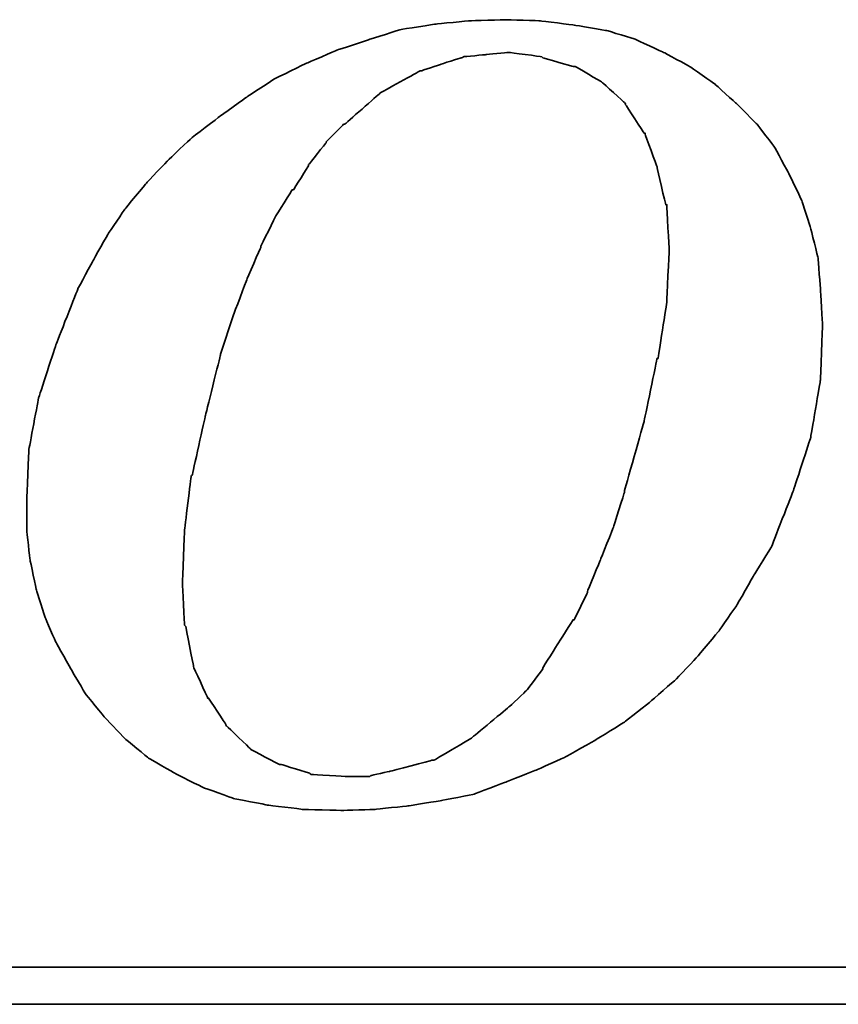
# Model space of a CAD drawing. Header units: millimetres. Extents: x 449 to 870, y -227 to -75.
# Tile 46 of 55: x 789.17 to 796.42, y -183.9 to -175.2. Entities that reach past the tile are written whole.
import ezdxf

# ---------------------------------------------------------------- set-up
doc = ezdxf.new("R2010")
doc.units = ezdxf.units.MM
doc.layers.add('DIM', color=4, linetype='CONTINUOUS')
doc.layers.add('layer 1', color=7, linetype='CONTINUOUS')

# ---------------------------------------------------------------- blocks, each defined once
blk = doc.blocks.new('TBI MOTION logo(完整正式版)')
at = {"layer": 'layer 1', "color": 22, "lineweight": 35}
for points, knots in [([(35.79625, -6.98375), (35.79625, -6.98375), (36.23125, -7.43875), (36.23125, -7.43875), (36.23125, -7.43875), (36.23125, -7.43875), (36.75625, -7.87125), (36.75625, -7.87125), (36.75625, -7.87125), (36.75625, -7.87125), (37.33125, -8.20375), (37.33125, -8.20375), (37.33125, -8.20375), (37.33125, -8.20375), (37.95625, -8.51875), (37.95625, -8.51875), (37.95625, -8.51875), (37.95625, -8.51875), (38.62625, -8.75875), (38.62625, -8.75875), (38.62625, -8.75875), (38.62625, -8.75875), (39.37125, -8.90375), (39.37125, -8.90375), (39.37125, -8.90375), (39.37125, -8.90375), (40.14125, -8.99875), (40.14125, -8.99875), (40.14125, -8.99875), (40.14125, -8.99875), (41.02625, -9.02375), (41.02625, -9.02375), (41.02625, -9.02375), (41.02625, -9.02375), (41.74625, -8.99875), (41.74625, -8.99875), (41.74625, -8.99875), (41.74625, -8.99875), (42.46625, -8.92375), (42.46625, -8.92375), (42.46625, -8.92375), (42.46625, -8.92375), (43.21125, -8.80625), (43.21125, -8.80625), (43.21125, -8.80625), (43.21125, -8.80625), (43.93125, -8.66375), (43.93125, -8.66375), (43.93125, -8.66375), (43.93125, -8.66375), (44.62625, -8.39875), (44.62625, -8.39875), (44.62625, -8.39875), (44.62625, -8.39875), (45.29625, -8.13375), (45.29625, -8.13375), (45.29625, -8.13375), (45.29625, -8.13375), (45.94625, -7.84375), (45.94625, -7.84375), (45.94625, -7.84375), (45.94625, -7.84375), (46.61625, -7.46375), (46.61625, -7.46375), (46.61625, -7.46375), (46.61625, -7.46375), (47.24125, -7.07875), (47.24125, -7.07875), (47.24125, -7.07875), (47.24125, -7.07875), (47.81625, -6.62375), (47.81625, -6.62375), (47.81625, -6.62375), (47.81625, -6.62375), (48.36875, -6.14375), (48.36875, -6.14375), (48.36875, -6.14375), (48.36875, -6.14375), (48.84625, -5.64125), (48.84625, -5.64125), (48.84625, -5.64125), (48.84625, -5.64125), (49.32625, -5.06375), (49.32625, -5.06375), (49.32625, -5.06375), (49.32625, -5.06375), (49.71125, -4.51374), (49.71125, -4.51374), (49.71125, -4.51374), (49.71125, -4.51374), (50.09625, -3.83874), (50.09625, -3.83874), (50.09625, -3.83874), (50.09625, -3.83874), (50.48125, -3.21374), (50.48125, -3.21374), (50.48125, -3.21374), (50.48125, -3.21374), (50.96125, -1.99125), (50.96125, -1.99125), (50.96125, -1.99125), (50.96125, -1.99125), (51.34375, -0.81875), (51.34375, -0.81875), (51.34375, -0.81875), (51.34375, -0.81875), (51.56125, 0.45624), (51.56125, 0.45624), (51.56125, 0.45624), (51.56125, 0.45624), (51.60625, 1.67624), (51.60625, 1.67624), (51.60625, 1.67624), (51.60625, 1.67624), (51.56125, 2.44625), (51.56125, 2.44625), (51.56125, 2.44625), (51.56125, 2.44625), (51.51125, 3.14125), (51.51125, 3.14125), (51.51125, 3.14125), (51.51125, 3.14125), (51.34375, 3.81125), (51.34375, 3.81125), (51.34375, 3.81125), (51.34375, 3.81125), (51.15125, 4.41125), (51.15125, 4.41125), (51.15125, 4.41125), (51.15125, 4.41125), (50.86125, 5.01125), (50.86125, 5.01125), (50.86125, 5.01125), (50.86125, 5.01125), (50.55125, 5.58875), (50.55125, 5.58875), (50.55125, 5.58875), (50.55125, 5.58875), (50.16625, 6.09125), (50.16625, 6.09125), (50.16625, 6.09125), (50.16625, 6.09125), (49.71125, 6.54875), (49.71125, 6.54875), (49.71125, 6.54875), (49.71125, 6.54875), (49.23125, 6.98125), (49.23125, 6.98125), (49.23125, 6.98125), (49.23125, 6.98125), (48.67875, 7.36625), (48.67875, 7.36625), (48.67875, 7.36625), (48.67875, 7.36625), (48.10375, 7.67625), (48.10375, 7.67625), (48.10375, 7.67625), (48.10375, 7.67625), (47.48125, 7.96375), (47.48125, 7.96375), (47.48125, 7.96375), (47.48125, 7.96375), (46.85625, 8.15625), (46.85625, 8.15625), (46.85625, 8.15625), (46.85625, 8.15625), (46.13625, 8.27624), (46.13625, 8.27624), (46.13625, 8.27624), (46.13625, 8.27624), (45.39125, 8.37125), (45.39125, 8.37125), (45.39125, 8.37125), (45.39125, 8.37125), (44.62625, 8.39624), (44.62625, 8.39624), (44.62625, 8.39624), (44.62625, 8.39624), (43.83625, 8.37125), (43.83625, 8.37125), (43.83625, 8.37125), (43.83625, 8.37125), (43.09125, 8.30125), (43.09125, 8.30125), (43.09125, 8.30125), (43.09125, 8.30125), (42.32125, 8.18125), (42.32125, 8.18125), (42.32125, 8.18125), (42.32125, 8.18125), (41.62875, 7.96375), (41.62875, 7.96375), (41.62875, 7.96375), (41.62875, 7.96375), (40.90625, 7.72625), (40.90625, 7.72625), (40.90625, 7.72625), (40.90625, 7.72625), (40.23624, 7.43625), (40.23624, 7.43625), (40.23624, 7.43625), (40.23624, 7.43625), (39.54124, 7.10125), (39.54124, 7.10125), (39.54124, 7.10125), (39.54124, 7.10125), (38.91625, 6.69125), (38.91625, 6.69125), (38.91625, 6.69125), (38.91625, 6.69125), (38.31625, 6.26125), (38.31625, 6.26125), (38.31625, 6.26125), (38.31625, 6.26125), (37.69125, 5.78125), (37.69125, 5.78125), (37.69125, 5.78125), (37.69125, 5.78125), (37.18625, 5.30125), (37.18625, 5.30125), (37.18625, 5.30125), (37.18625, 5.30125), (36.70625, 4.79624), (36.70625, 4.79624), (36.70625, 4.79624), (36.70625, 4.79624), (36.23125, 4.22125), (36.23125, 4.22125), (36.23125, 4.22125), (36.23125, 4.22125), (35.87124, 3.69375), (35.87124, 3.69375), (35.87124, 3.69375), (35.87124, 3.69375), (35.53125, 3.09125), (35.53125, 3.09125), (35.53125, 3.09125), (35.53125, 3.09125), (35.19875, 2.47125), (35.19875, 2.47125), (35.19875, 2.47125), (35.19875, 2.47125), (34.71625, 1.24625), (34.71625, 1.24625), (34.71625, 1.24625), (34.71625, 1.24625), (34.33125, 0.06874), (34.33125, 0.06874), (34.33125, 0.06874), (34.33125, 0.06874), (34.11625, -1.07875), (34.11625, -1.07875), (34.11625, -1.07875), (34.11625, -1.07875), (34.07125, -2.15875), (34.07125, -2.15875), (34.07125, -2.15875), (34.07125, -2.15875), (34.07125, -2.85375), (34.07125, -2.85375), (34.07125, -2.85375), (34.07125, -2.85375), (34.14125, -3.50375), (34.14125, -3.50375), (34.14125, -3.50375), (34.14125, -3.50375), (34.28625, -4.17375), (34.28625, -4.17375), (34.28625, -4.17375), (34.28625, -4.17375), (34.47625, -4.77624), (34.47625, -4.77624), (34.47625, -4.77624), (34.47625, -4.77624), (34.71625, -5.32625), (34.71625, -5.32625), (34.71625, -5.32625), (34.71625, -5.32625), (35.05375, -5.92875), (35.05375, -5.92875), (35.05375, -5.92875), (35.05375, -5.92875), (35.36375, -6.45375), (35.36375, -6.45375), (35.36375, -6.45375), (35.36375, -6.45375), (35.79625, -6.98375), (35.79625, -6.98375)], [0, 0, 0, 0, 0.01388889, 0.01388889, 0.01388889, 0.0138889, 0.02777778, 0.02777778, 0.02777778, 0.02777779, 0.04166667, 0.04166667, 0.04166667, 0.04166668, 0.05555556, 0.05555556, 0.05555556, 0.05555557, 0.06944444, 0.06944444, 0.06944444, 0.06944445, 0.08333333, 0.08333333, 0.08333333, 0.08333334, 0.09722222, 0.09722222, 0.09722222, 0.09722223, 0.11111111, 0.11111111, 0.11111111, 0.11111112, 0.125, 0.125, 0.125, 0.12500001, 0.13888889, 0.13888889, 0.13888889, 0.1388889, 0.15277778, 0.15277778, 0.15277778, 0.15277779, 0.16666667, 0.16666667, 0.16666667, 0.16666668, 0.18055556, 0.18055556, 0.18055556, 0.18055557, 0.19444444, 0.19444444, 0.19444444, 0.19444445, 0.20833333, 0.20833333, 0.20833333, 0.20833334, 0.22222222, 0.22222222, 0.22222222, 0.22222223, 0.23611111, 0.23611111, 0.23611111, 0.23611112, 0.25, 0.25, 0.25, 0.25000001, 0.26388889, 0.26388889, 0.26388889, 0.2638889, 0.27777778, 0.27777778, 0.27777778, 0.27777779, 0.29166667, 0.29166667, 0.29166667, 0.29166668, 0.30555556, 0.30555556, 0.30555556, 0.30555557, 0.31944444, 0.31944444, 0.31944444, 0.31944445, 0.33333333, 0.33333333, 0.33333333, 0.33333334, 0.34722222, 0.34722222, 0.34722222, 0.34722223, 0.36111111, 0.36111111, 0.36111111, 0.36111112, 0.375, 0.375, 0.375, 0.37500001, 0.38888889, 0.38888889, 0.38888889, 0.3888889, 0.40277778, 0.40277778, 0.40277778, 0.40277779, 0.41666667, 0.41666667, 0.41666667, 0.41666668, 0.43055556, 0.43055556, 0.43055556, 0.43055557, 0.44444444, 0.44444444, 0.44444444, 0.44444445, 0.45833333, 0.45833333, 0.45833333, 0.45833334, 0.47222222, 0.47222222, 0.47222222, 0.47222223, 0.48611111, 0.48611111, 0.48611111, 0.48611112, 0.5, 0.5, 0.5, 0.50000001, 0.51388889, 0.51388889, 0.51388889, 0.5138889, 0.52777778, 0.52777778, 0.52777778, 0.52777779, 0.54166667, 0.54166667, 0.54166667, 0.54166668, 0.55555556, 0.55555556, 0.55555556, 0.55555557, 0.56944444, 0.56944444, 0.56944444, 0.56944445, 0.58333333, 0.58333333, 0.58333333, 0.58333334, 0.59722222, 0.59722222, 0.59722222, 0.59722223, 0.61111111, 0.61111111, 0.61111111, 0.61111112, 0.625, 0.625, 0.625, 0.62500001, 0.63888889, 0.63888889, 0.63888889, 0.6388889, 0.65277778, 0.65277778, 0.65277778, 0.65277779, 0.66666667, 0.66666667, 0.66666667, 0.66666668, 0.68055556, 0.68055556, 0.68055556, 0.68055557, 0.69444444, 0.69444444, 0.69444444, 0.69444445, 0.70833333, 0.70833333, 0.70833333, 0.70833334, 0.72222222, 0.72222222, 0.72222222, 0.72222223, 0.73611111, 0.73611111, 0.73611111, 0.73611112, 0.75, 0.75, 0.75, 0.75000001, 0.76388889, 0.76388889, 0.76388889, 0.7638889, 0.77777778, 0.77777778, 0.77777778, 0.77777779, 0.79166667, 0.79166667, 0.79166667, 0.79166668, 0.80555556, 0.80555556, 0.80555556, 0.80555557, 0.81944444, 0.81944444, 0.81944444, 0.81944445, 0.83333333, 0.83333333, 0.83333333, 0.83333334, 0.84722222, 0.84722222, 0.84722222, 0.84722223, 0.86111111, 0.86111111, 0.86111111, 0.86111112, 0.875, 0.875, 0.875, 0.87500001, 0.88888889, 0.88888889, 0.88888889, 0.8888889, 0.90277778, 0.90277778, 0.90277778, 0.90277779, 0.91666667, 0.91666667, 0.91666667, 0.91666668, 0.93055556, 0.93055556, 0.93055556, 0.93055557, 0.94444444, 0.94444444, 0.94444444, 0.94444445, 0.95833333, 0.95833333, 0.95833333, 0.95833334, 0.97222222, 0.97222222, 0.97222222, 0.97222223, 0.98611111, 0.98611111, 0.98611111, 0.98611112, 1, 1, 1, 1]), ([(38.33875, 1.03124), (38.33875, 1.03124), (38.62625, 1.89625), (38.62625, 1.89625), (38.62625, 1.89625), (38.62625, 1.89625), (38.91625, 2.66375), (38.91625, 2.66375), (38.91625, 2.66375), (38.91625, 2.66375), (39.22625, 3.38125), (39.22625, 3.38125), (39.22625, 3.38125), (39.22625, 3.38125), (39.22625, 3.40624), (39.22625, 3.40624), (39.22625, 3.40624), (39.22625, 3.40624), (39.56124, 4.07624), (39.56124, 4.07624), (39.56124, 4.07624), (39.56124, 4.07624), (39.92125, 4.65125), (39.92125, 4.65125), (39.92125, 4.65125), (39.92125, 4.65125), (39.94625, 4.65125), (39.94625, 4.65125), (39.94625, 4.65125), (39.94625, 4.65125), (40.28125, 5.17875), (40.28125, 5.17875), (40.28125, 5.17875), (40.28125, 5.17875), (40.28125, 5.20375), (40.28125, 5.20375), (40.28125, 5.20375), (40.28125, 5.20375), (40.66875, 5.68625), (40.66875, 5.68625), (40.66875, 5.68625), (40.66875, 5.68625), (40.66875, 5.70625), (40.66875, 5.70625), (40.66875, 5.70625), (40.66875, 5.70625), (41.05124, 6.09125), (41.05124, 6.09125), (41.05124, 6.09125), (41.05124, 6.09125), (41.07625, 6.09125), (41.07625, 6.09125), (41.07625, 6.09125), (41.07625, 6.09125), (41.84125, 6.76625), (41.84125, 6.76625), (41.84125, 6.76625), (41.84125, 6.76625), (41.86625, 6.78625), (41.86625, 6.78625), (41.86625, 6.78625), (41.86625, 6.78625), (42.73125, 7.26624), (42.73125, 7.26624), (42.73125, 7.26624), (42.73125, 7.26624), (42.75625, 7.26624), (42.75625, 7.26624), (42.75625, 7.26624), (42.75625, 7.26624), (43.18625, 7.41125), (43.18625, 7.41125), (43.18625, 7.41125), (43.18625, 7.41125), (43.64125, 7.55625), (43.64125, 7.55625), (43.64125, 7.55625), (43.64125, 7.55625), (43.66625, 7.55625), (43.66625, 7.55625), (43.66625, 7.55625), (43.66625, 7.55625), (43.69125, 7.58124), (43.69125, 7.58124), (43.69125, 7.58124), (43.69125, 7.58124), (44.19125, 7.62625), (44.19125, 7.62625), (44.19125, 7.62625), (44.19125, 7.62625), (44.67125, 7.67625), (44.67125, 7.67625), (44.67125, 7.67625), (44.67125, 7.67625), (44.69625, 7.67625), (44.69625, 7.67625), (44.69625, 7.67625), (44.69625, 7.67625), (45.41875, 7.58124), (45.41875, 7.58124), (45.41875, 7.58124), (45.41875, 7.58124), (45.44125, 7.55625), (45.44125, 7.55625), (45.44125, 7.55625), (45.44125, 7.55625), (46.11125, 7.36625), (46.11125, 7.36625), (46.11125, 7.36625), (46.11125, 7.36625), (46.13625, 7.36625), (46.13625, 7.36625), (46.13625, 7.36625), (46.13625, 7.36625), (46.15875, 7.36625), (46.15875, 7.36625), (46.15875, 7.36625), (46.15875, 7.36625), (46.73625, 7.02624), (46.73625, 7.02624), (46.73625, 7.02624), (46.73625, 7.02624), (46.76125, 7.00624), (46.76125, 7.00624), (46.76125, 7.00624), (46.76125, 7.00624), (47.24125, 6.57124), (47.24125, 6.57124), (47.24125, 6.57124), (47.24125, 6.57124), (47.26625, 6.54875), (47.26625, 6.54875), (47.26625, 6.54875), (47.26625, 6.54875), (47.26625, 6.52375), (47.26625, 6.52375), (47.26625, 6.52375), (47.26625, 6.52375), (47.67375, 5.89875), (47.67375, 5.89875), (47.67375, 5.89875), (47.67375, 5.89875), (47.69625, 5.89875), (47.69625, 5.89875), (47.69625, 5.89875), (47.69625, 5.89875), (47.69625, 5.87625), (47.69625, 5.87625), (47.69625, 5.87625), (47.69625, 5.87625), (47.96125, 5.15625), (47.96125, 5.15625), (47.96125, 5.15625), (47.96125, 5.15625), (47.96125, 5.13125), (47.96125, 5.13125), (47.96125, 5.13125), (47.96125, 5.13125), (48.15125, 4.31875), (48.15125, 4.31875), (48.15125, 4.31875), (48.15125, 4.31875), (48.17625, 4.31875), (48.17625, 4.31875), (48.17625, 4.31875), (48.17625, 4.31875), (48.17625, 4.29125), (48.17625, 4.29125), (48.17625, 4.29125), (48.17625, 4.29125), (48.22625, 3.33125), (48.22625, 3.33125), (48.22625, 3.33125), (48.22625, 3.33125), (48.22625, 3.30875), (48.22625, 3.30875), (48.22625, 3.30875), (48.22625, 3.30875), (48.17625, 2.20624), (48.17625, 2.20624), (48.17625, 2.20624), (48.17625, 2.20624), (48.17625, 2.18124), (48.17625, 2.18124), (48.17625, 2.18124), (48.17625, 2.18124), (47.98375, 0.93624), (47.98375, 0.93624), (47.98375, 0.93624), (47.98375, 0.93624), (47.96125, 0.93624), (47.96125, 0.93624), (47.96125, 0.93624), (47.96125, 0.93624), (47.67375, -0.45874), (47.67375, -0.45874), (47.67375, -0.45874), (47.67375, -0.45874), (47.24125, -1.99125), (47.24125, -1.99125), (47.24125, -1.99125), (47.24125, -1.99125), (47.24125, -2.01874), (47.24125, -2.01874), (47.24125, -2.01874), (47.24125, -2.01874), (47.00125, -2.78375), (47.00125, -2.78375), (47.00125, -2.78375), (47.00125, -2.78375), (46.71125, -3.50375), (46.71125, -3.50375), (46.71125, -3.50375), (46.71125, -3.50375), (46.42625, -4.19875), (46.42625, -4.19875), (46.42625, -4.19875), (46.42625, -4.19875), (46.42625, -4.22375), (46.42625, -4.22375), (46.42625, -4.22375), (46.42625, -4.22375), (46.13625, -4.82374), (46.13625, -4.82374), (46.13625, -4.82374), (46.13625, -4.82374), (46.11125, -4.82374), (46.11125, -4.82374), (46.11125, -4.82374), (46.11125, -4.82374), (45.77625, -5.35125), (45.77625, -5.35125), (45.77625, -5.35125), (45.77625, -5.35125), (45.44125, -5.87875), (45.44125, -5.87875), (45.44125, -5.87875), (45.44125, -5.87875), (45.44125, -5.90375), (45.44125, -5.90375), (45.44125, -5.90375), (45.44125, -5.90375), (45.10625, -6.35875), (45.10625, -6.35875), (45.10625, -6.35875), (45.10625, -6.35875), (45.08125, -6.38375), (45.08125, -6.38375), (45.08125, -6.38375), (45.08125, -6.38375), (44.69625, -6.74375), (44.69625, -6.74375), (44.69625, -6.74375), (44.69625, -6.74375), (43.88375, -7.41625), (43.88375, -7.41625), (43.88375, -7.41625), (43.88375, -7.41625), (43.85625, -7.43875), (43.85625, -7.43875), (43.85625, -7.43875), (43.85625, -7.43875), (43.04125, -7.91875), (43.04125, -7.91875), (43.04125, -7.91875), (43.04125, -7.91875), (43.01625, -7.91875), (43.01625, -7.91875), (43.01625, -7.91875), (43.01625, -7.91875), (42.99625, -7.91875), (42.99625, -7.91875), (42.99625, -7.91875), (42.99625, -7.91875), (42.08125, -8.15875), (42.08125, -8.15875), (42.08125, -8.15875), (42.08125, -8.15875), (41.65125, -8.25625), (41.65125, -8.25625), (41.65125, -8.25625), (41.65125, -8.25625), (41.62875, -8.27875), (41.62875, -8.27875), (41.62875, -8.27875), (41.62875, -8.27875), (41.60125, -8.27875), (41.60125, -8.27875), (41.60125, -8.27875), (41.60125, -8.27875), (41.12125, -8.27875), (41.12125, -8.27875), (41.12125, -8.27875), (41.12125, -8.27875), (40.35624, -8.23125), (40.35624, -8.23125), (40.35624, -8.23125), (40.35624, -8.23125), (40.33125, -8.23125), (40.33125, -8.23125), (40.33125, -8.23125), (40.33125, -8.23125), (40.30625, -8.20375), (40.30625, -8.20375), (40.30625, -8.20375), (40.30625, -8.20375), (39.68375, -8.01375), (39.68375, -8.01375), (39.68375, -8.01375), (39.68375, -8.01375), (39.66124, -8.01375), (39.66124, -8.01375), (39.66124, -8.01375), (39.66124, -8.01375), (39.63625, -8.01375), (39.63625, -8.01375), (39.63625, -8.01375), (39.63625, -8.01375), (39.01125, -7.67875), (39.01125, -7.67875), (39.01125, -7.67875), (39.01125, -7.67875), (38.98875, -7.65375), (38.98875, -7.65375), (38.98875, -7.65375), (38.98875, -7.65375), (38.48625, -7.17375), (38.48625, -7.17375), (38.48625, -7.17375), (38.48625, -7.17375), (38.45875, -7.14875), (38.45875, -7.14875), (38.45875, -7.14875), (38.45875, -7.14875), (38.45875, -7.12875), (38.45875, -7.12875), (38.45875, -7.12875), (38.45875, -7.12875), (38.07625, -6.54875), (38.07625, -6.54875), (38.07625, -6.54875), (38.07625, -6.54875), (38.05125, -6.54875), (38.05125, -6.54875), (38.05125, -6.54875), (38.05125, -6.54875), (38.05125, -6.52875), (38.05125, -6.52875), (38.05125, -6.52875), (38.05125, -6.52875), (37.74125, -5.85375), (37.74125, -5.85375), (37.74125, -5.85375), (37.74125, -5.85375), (37.74125, -5.82875), (37.74125, -5.82875), (37.74125, -5.82875), (37.74125, -5.82875), (37.57375, -4.96875), (37.57375, -4.96875), (37.57375, -4.96875), (37.57375, -4.96875), (37.54625, -4.94375), (37.54625, -4.94375), (37.54625, -4.94375), (37.54625, -4.94375), (37.50125, -4.03375), (37.50125, -4.03375), (37.50125, -4.03375), (37.50125, -4.03375), (37.50125, -4.00875), (37.50125, -4.00875), (37.50125, -4.00875), (37.50125, -4.00875), (37.54625, -2.85375), (37.54625, -2.85375), (37.54625, -2.85375), (37.54625, -2.85375), (37.69125, -1.65875), (37.69125, -1.65875), (37.69125, -1.65875), (37.69125, -1.65875), (37.71624, -1.63375), (37.71624, -1.63375), (37.71624, -1.63375), (37.71624, -1.63375), (38.00375, -0.33875), (38.00375, -0.33875), (38.00375, -0.33875), (38.00375, -0.33875), (38.33875, 1.00624), (38.33875, 1.00624), (38.33875, 1.00624), (38.33875, 1.00624), (38.33875, 1.03124), (38.33875, 1.03124)], [0, 0, 0, 0, 0.01010101, 0.01010101, 0.01010101, 0.01010102, 0.02020202, 0.02020202, 0.02020202, 0.02020203, 0.03030303, 0.03030303, 0.03030303, 0.03030304, 0.04040404, 0.04040404, 0.04040404, 0.04040405, 0.05050505, 0.05050505, 0.05050505, 0.05050506, 0.06060606, 0.06060606, 0.06060606, 0.06060607, 0.07070707, 0.07070707, 0.07070707, 0.07070708, 0.08080808, 0.08080808, 0.08080808, 0.08080809, 0.09090909, 0.09090909, 0.09090909, 0.0909091, 0.1010101, 0.1010101, 0.1010101, 0.10101011, 0.11111111, 0.11111111, 0.11111111, 0.11111112, 0.12121212, 0.12121212, 0.12121212, 0.12121213, 0.13131313, 0.13131313, 0.13131313, 0.13131314, 0.14141414, 0.14141414, 0.14141414, 0.14141415, 0.15151515, 0.15151515, 0.15151515, 0.15151516, 0.16161616, 0.16161616, 0.16161616, 0.16161617, 0.17171717, 0.17171717, 0.17171717, 0.17171718, 0.18181818, 0.18181818, 0.18181818, 0.18181819, 0.19191919, 0.19191919, 0.19191919, 0.1919192, 0.2020202, 0.2020202, 0.2020202, 0.20202021, 0.21212121, 0.21212121, 0.21212121, 0.21212122, 0.22222222, 0.22222222, 0.22222222, 0.22222223, 0.23232323, 0.23232323, 0.23232323, 0.23232324, 0.24242424, 0.24242424, 0.24242424, 0.24242425, 0.25252525, 0.25252525, 0.25252525, 0.25252526, 0.26262626, 0.26262626, 0.26262626, 0.26262627, 0.27272727, 0.27272727, 0.27272727, 0.27272728, 0.28282828, 0.28282828, 0.28282828, 0.28282829, 0.29292929, 0.29292929, 0.29292929, 0.2929293, 0.3030303, 0.3030303, 0.3030303, 0.30303031, 0.31313131, 0.31313131, 0.31313131, 0.31313132, 0.32323232, 0.32323232, 0.32323232, 0.32323233, 0.33333333, 0.33333333, 0.33333333, 0.33333334, 0.34343434, 0.34343434, 0.34343434, 0.34343435, 0.35353535, 0.35353535, 0.35353535, 0.35353536, 0.36363636, 0.36363636, 0.36363636, 0.36363637, 0.37373737, 0.37373737, 0.37373737, 0.37373738, 0.38383838, 0.38383838, 0.38383838, 0.38383839, 0.39393939, 0.39393939, 0.39393939, 0.3939394, 0.4040404, 0.4040404, 0.4040404, 0.40404041, 0.41414141, 0.41414141, 0.41414141, 0.41414142, 0.42424242, 0.42424242, 0.42424242, 0.42424243, 0.43434343, 0.43434343, 0.43434343, 0.43434344, 0.44444444, 0.44444444, 0.44444444, 0.44444445, 0.45454545, 0.45454545, 0.45454545, 0.45454546, 0.46464646, 0.46464646, 0.46464646, 0.46464647, 0.47474747, 0.47474747, 0.47474747, 0.47474748, 0.48484848, 0.48484848, 0.48484848, 0.48484849, 0.49494949, 0.49494949, 0.49494949, 0.4949495, 0.50505051, 0.50505051, 0.50505051, 0.50505052, 0.51515152, 0.51515152, 0.51515152, 0.51515153, 0.52525253, 0.52525253, 0.52525253, 0.52525254, 0.53535354, 0.53535354, 0.53535354, 0.53535355, 0.54545455, 0.54545455, 0.54545455, 0.54545456, 0.55555556, 0.55555556, 0.55555556, 0.55555557, 0.56565657, 0.56565657, 0.56565657, 0.56565658, 0.57575758, 0.57575758, 0.57575758, 0.57575759, 0.58585859, 0.58585859, 0.58585859, 0.5858586, 0.5959596, 0.5959596, 0.5959596, 0.59595961, 0.60606061, 0.60606061, 0.60606061, 0.60606062, 0.61616162, 0.61616162, 0.61616162, 0.61616163, 0.62626263, 0.62626263, 0.62626263, 0.62626264, 0.63636364, 0.63636364, 0.63636364, 0.63636365, 0.64646465, 0.64646465, 0.64646465, 0.64646466, 0.65656566, 0.65656566, 0.65656566, 0.65656567, 0.66666667, 0.66666667, 0.66666667, 0.66666668, 0.67676768, 0.67676768, 0.67676768, 0.67676769, 0.68686869, 0.68686869, 0.68686869, 0.6868687, 0.6969697, 0.6969697, 0.6969697, 0.69696971, 0.70707071, 0.70707071, 0.70707071, 0.70707072, 0.71717172, 0.71717172, 0.71717172, 0.71717173, 0.72727273, 0.72727273, 0.72727273, 0.72727274, 0.73737374, 0.73737374, 0.73737374, 0.73737375, 0.74747475, 0.74747475, 0.74747475, 0.74747476, 0.75757576, 0.75757576, 0.75757576, 0.75757577, 0.76767677, 0.76767677, 0.76767677, 0.76767678, 0.77777778, 0.77777778, 0.77777778, 0.77777779, 0.78787879, 0.78787879, 0.78787879, 0.7878788, 0.7979798, 0.7979798, 0.7979798, 0.79797981, 0.80808081, 0.80808081, 0.80808081, 0.80808082, 0.81818182, 0.81818182, 0.81818182, 0.81818183, 0.82828283, 0.82828283, 0.82828283, 0.82828284, 0.83838384, 0.83838384, 0.83838384, 0.83838385, 0.84848485, 0.84848485, 0.84848485, 0.84848486, 0.85858586, 0.85858586, 0.85858586, 0.85858587, 0.86868687, 0.86868687, 0.86868687, 0.86868688, 0.87878788, 0.87878788, 0.87878788, 0.87878789, 0.88888889, 0.88888889, 0.88888889, 0.8888889, 0.8989899, 0.8989899, 0.8989899, 0.89898991, 0.90909091, 0.90909091, 0.90909091, 0.90909092, 0.91919192, 0.91919192, 0.91919192, 0.91919193, 0.92929293, 0.92929293, 0.92929293, 0.92929294, 0.93939394, 0.93939394, 0.93939394, 0.93939395, 0.94949495, 0.94949495, 0.94949495, 0.94949496, 0.95959596, 0.95959596, 0.95959596, 0.95959597, 0.96969697, 0.96969697, 0.96969697, 0.96969698, 0.97979798, 0.97979798, 0.97979798, 0.97979799, 0.98989899, 0.98989899, 0.98989899, 0.989899, 1, 1, 1, 1]), ([(75.90875, -9.47875), (75.90875, -9.47875), (75.90875, -12.28625), (75.90875, -12.28625), (75.90875, -12.28625), (75.90875, -12.28625), (75.90875, -12.47875), (75.90875, -12.47875), (75.90875, -12.47875), (75.90875, -12.47875), (75.71625, -12.47875), (75.71625, -12.47875), (75.71625, -12.47875), (75.71625, -12.47875), (-88.32875, -12.47875), (-88.32875, -12.47875), (-88.32875, -12.47875), (-88.32875, -12.47875), (-88.32875, -13.29375), (-88.32875, -13.29375), (-88.32875, -13.29375), (-88.32875, -13.29375), (82.89125, -13.29375), (82.89125, -13.29375), (82.89125, -13.29375), (82.89125, -13.29375), (75.90875, -9.47875), (75.90875, -9.47875)], [0, 0, 0, 0, 0.14285714, 0.14285714, 0.14285714, 0.14285715, 0.28571429, 0.28571429, 0.28571429, 0.2857143, 0.42857143, 0.42857143, 0.42857143, 0.42857144, 0.57142857, 0.57142857, 0.57142857, 0.57142858, 0.71428571, 0.71428571, 0.71428571, 0.71428572, 0.85714286, 0.85714286, 0.85714286, 0.85714287, 1, 1, 1, 1])]:
    blk.add_open_spline(points, degree=3, knots=knots, dxfattribs=at)

msp = doc.modelspace()

# ---------------------------------------------------------------- block references
at = {"layer": 'DIM', "color": 0, "xscale": 0.4013856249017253, "yscale": 0.4013856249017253, "zscale": 0.4013856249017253}
msp.add_blockref('TBI MOTION logo(完整正式版)', (775.5621, -178.568), dxfattribs=at)

doc.saveas('drawing.dxf')
